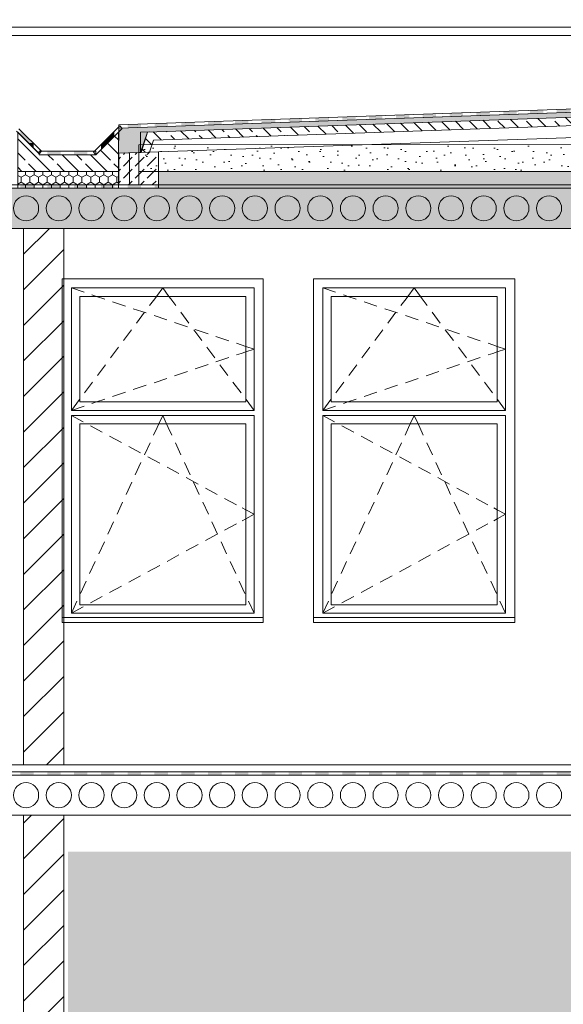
# Model space of a CAD drawing. Header units: centimetres. Extents: x 5703 to 19022, y -2164 to 612.
# Tile 17 of 49: x 14926 to 15250, y -854 to -267. Entities that reach past the tile are written whole.
import ezdxf

# ---------------------------------------------------------------- set-up
doc = ezdxf.new("R2010")
doc.units = ezdxf.units.CM
doc.header["$MEASUREMENT"] = 0
for name, color, linetype in [('810-Ogólne', 7, 'Continuous'), ('810-PZT', 7, 'Continuous'), ('____PRZEKRÓJ_KRESKI', 7, 'Continuous'), ('MF_KRESKOWANIE', 7, 'Continuous'), ('MF_OKNA', 7, 'Continuous'), ('MF_SCIANY_KONSTR', 7, 'Continuous'), ('MF_WIDOK', 7, 'Continuous'), ('MF_WYM_DUŻE', 7, 'Continuous')]:
    doc.layers.add(name, color=color, linetype=linetype)
doc.styles.add('GENERATED_STYLE_3', font='arial.ttf')
doc.dimstyles.new('GENERATED_STYLE__1', dxfattribs={"dimtxt": 12, "dimasz": 6.08, "dimexe": 0.18, "dimexo": 0.0625, "dimgap": 0.09, "dimtad": 1, "dimdec": 0, "dimzin": 0, "dimdsep": 46, "dimtxsty": 'GENERATED_STYLE_3', "dimblk": 'ARROWHEAD_2', "dimblk1": 'ARROWHEAD_2', "dimblk2": 'ARROWHEAD_2', "dimcen": 0.09, "dimse1": 1, "dimse2": 1, "dimclrd": 7, "dimclre": 7, "dimclrt": 7, "dimadec": 0, "dimazin": 0, "dimtfac": 1, "dimtdec": 4, "dimtmove": 0, "dimatfit": 3, "dimfxl": 1, "dimtolj": 1, "dimtzin": 0, "dimarcsym": 0})
pattern_1 = [(45, (-4821233.928, -1061.357), (-10.60660172, 10.60660172), [])]
pattern_2 = [(45, (-4821233.928, -1061.357), (-7.071067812, 7.071067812), [7.5, -2.5]), (45, (-4821233.928, -1054.286), (-7.071067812, 7.071067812), [7.5, -2.5])]
pattern_3 = [(315, (-4821233.928, -1061.357), (8.485281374, 8.485281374), []), (315, (-4821229.686, -1057.115), (8.485281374, 8.485281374), [9, -3])]
pattern_4 = [(90, (-4821233.9283, -1061.3574), (-5.1961524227, 0), [3, -6]), (90, (-4821236.5264, -1056.8574), (-5.1961524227, 0), [3, -6]), (150, (-4821233.9283, -1058.3574), (2.5980762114, 4.5), [3, -6]), (150, (-4821239.1245, -1058.3574), (2.5980762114, 4.5), [3, -6]), (210, (-4821233.9283, -1061.3574), (-2.5980762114, 4.5), [3, -6]), (210, (-4821239.1245, -1061.3574), (-2.5980762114, 4.5), [3, -6])]

# ---------------------------------------------------------------- blocks, each defined once
blk = doc.blocks.new('*D23', base_point=(-4821233.93, -1061.36))
at = {"layer": 'MF_WYM_DUŻE', "color": 7, "linetype": 'Continuous', "lineweight": 15, "transparency": 16777216}
for p, q in [((16254.81, -273.67), (16246.81, -269.05)), ((16246.81, -1106.05), (16254.81, -1110.67))]:
    blk.add_line(p, q, dxfattribs=at)
at = {"layer": 'MF_WYM_DUŻE', "color": 7, "linetype": 'Continuous', "lineweight": 13, "transparency": 16777216}
for p, q in [((16250.81, -271.36), (16250.81, -267.45)), ((16256.81, -271.36), (16244.81, -271.36)), ((16250.81, -1108.36), (16250.81, -271.36)), ((16256.81, -1108.36), (16244.81, -1108.36)), ((16250.81, -1112.27), (16250.81, -1108.36))]:
    blk.add_line(p, q, dxfattribs=at)
at = {"layer": 'MF_WYM_DUŻE', "color": 7, "lineweight": 13, "transparency": 16777216, "insert": (16248.41, -703.52), "char_height": 12, "attachment_point": 7, "rotation": 90, "style": 'GENERATED_STYLE_3'}
blk.add_mtext('\\A1;{\\pql;\\fArial|b0|i0|c238|p38;837}', dxfattribs=at)
blk = doc.blocks.new('ARROWHEAD_2')
at = {"color": 0, "linetype": 'Continuous', "lineweight": 0}
for p, q in [((0, 0), (-1, 0)), ((-0.378, -0.655), (0.378, 0.655))]:
    blk.add_line(p, q, dxfattribs=at)
blk = doc.blocks.new('*D24', base_point=(-4821233.93, -1061.36))
at = {"layer": 'MF_WYM_DUŻE', "color": 7, "linetype": 'Continuous', "lineweight": 15, "transparency": 16777216}
for p, q in [((16224.81, -273.67), (16216.81, -269.05)), ((16216.81, -1106.05), (16224.81, -1110.67))]:
    blk.add_line(p, q, dxfattribs=at)
at = {"layer": 'MF_WYM_DUŻE', "color": 7, "linetype": 'Continuous', "lineweight": 13, "transparency": 16777216}
for p, q in [((16220.81, -271.36), (16220.81, -267.45)), ((16226.81, -271.36), (16214.81, -271.36)), ((16220.81, -1108.36), (16220.81, -271.36)), ((16226.81, -1108.36), (16214.81, -1108.36)), ((16220.81, -1112.27), (16220.81, -1108.36))]:
    blk.add_line(p, q, dxfattribs=at)
at = {"layer": 'MF_WYM_DUŻE', "color": 7, "lineweight": 13, "transparency": 16777216, "insert": (16218.41, -703.52), "char_height": 12, "attachment_point": 7, "rotation": 90, "style": 'GENERATED_STYLE_3'}
blk.add_mtext('\\A1;{\\pql;\\fArial|b0|i0|c238|p38;837}', dxfattribs=at)
blk = doc.blocks.new('*X48', base_point=(-4821233.93, -1061.36))
at = {"layer": '810-Ogólne', "linetype": 'Continuous', "lineweight": 0, "true_color": 0x000000}
for points in [[(14926.1, -367.36), (14934.1, -367.36), (14934.1, -365.36), (14926.1, -365.36)], [(14942.1, -367.36), (14950.1, -367.36), (14950.1, -365.36), (14942.1, -365.36)], [(14958.1, -367.36), (14966.1, -367.36), (14966.1, -365.36), (14958.1, -365.36)], [(14974.1, -367.36), (14982.1, -367.36), (14982.1, -365.36), (14974.1, -365.36)], [(14990.1, -367.36), (14998.1, -367.36), (14998.1, -365.36), (14990.1, -365.36)], [(15006.1, -367.36), (15014.1, -367.36), (15014.1, -365.36), (15006.1, -365.36)], [(15022.1, -367.36), (15030.1, -367.36), (15030.1, -365.36), (15022.1, -365.36)], [(15038.1, -367.36), (15046.1, -367.36), (15046.1, -365.36), (15038.1, -365.36)], [(15054.1, -367.36), (15062.1, -367.36), (15062.1, -365.36), (15054.1, -365.36)], [(15070.1, -367.36), (15078.1, -367.36), (15078.1, -365.36), (15070.1, -365.36)], [(15086.1, -367.36), (15094.1, -367.36), (15094.1, -365.36), (15086.1, -365.36)], [(15102.1, -367.36), (15110.1, -367.36), (15110.1, -365.36), (15102.1, -365.36)], [(15118.1, -367.36), (15126.1, -367.36), (15126.1, -365.36), (15118.1, -365.36)], [(15134.1, -367.36), (15142.1, -367.36), (15142.1, -365.36), (15134.1, -365.36)], [(15150.1, -367.36), (15158.1, -367.36), (15158.1, -365.36), (15150.1, -365.36)], [(15166.1, -367.36), (15174.1, -367.36), (15174.1, -365.36), (15166.1, -365.36)], [(15182.1, -367.36), (15190.1, -367.36), (15190.1, -365.36), (15182.1, -365.36)], [(15198.1, -367.36), (15206.1, -367.36), (15206.1, -365.36), (15198.1, -365.36)], [(15214.1, -367.36), (15222.1, -367.36), (15222.1, -365.36), (15214.1, -365.36)], [(15230.1, -367.36), (15238.1, -367.36), (15238.1, -365.36), (15230.1, -365.36)], [(15246.1, -367.36), (15254.1, -367.36), (15254.1, -365.36), (15246.1, -365.36)]]:
    blk.add_hatch(color=18, dxfattribs=at).paths.add_polyline_path(points)
blk = doc.blocks.new('*X50', base_point=(-4821233.93, -1061.36))
at = {"layer": '810-Ogólne', "linetype": 'Continuous', "lineweight": 0, "true_color": 0x000000}
for points in [[(15166.1, -324.45), (15174.1, -324.45), (15174.1, -322.84), (15166.1, -323.12)], [(15182.1, -322.56), (15182.1, -324.45), (15185.44, -324.45), (15190.1, -324.28), (15190.1, -322.28)], [(15206.1, -321.72), (15198.1, -322), (15198.1, -324), (15206.1, -323.72)], [(15222.1, -321.16), (15214.1, -321.44), (15214.1, -323.44), (15222.1, -323.16)], [(15238.1, -320.6), (15230.1, -320.88), (15230.1, -322.88), (15238.1, -322.6)], [(15254.1, -320.04), (15246.1, -320.32), (15246.1, -322.32), (15254.1, -322.04)], [(15014.1, -328.44), (15006.1, -328.72), (15006.1, -330.72), (15014.1, -330.44)], [(15030.1, -327.88), (15022.1, -328.16), (15022.1, -330.16), (15030.1, -329.88)], [(15046.1, -327.32), (15038.1, -327.6), (15038.1, -329.6), (15046.1, -329.32)], [(15062.1, -326.76), (15054.1, -327.04), (15054.1, -329.04), (15062.1, -328.76)], [(15078.1, -326.2), (15070.1, -326.48), (15070.1, -328.48), (15078.1, -328.2)], [(15094.1, -325.64), (15086.1, -325.92), (15086.1, -327.92), (15094.1, -327.64)], [(15110.1, -325.08), (15102.1, -325.36), (15102.1, -327.36), (15110.1, -327.08)], [(15126.1, -324.52), (15118.1, -324.8), (15118.1, -326.8), (15126.1, -326.52)], [(15134.1, -324.45), (15142.1, -324.45), (15142.1, -323.96), (15134.1, -324.24)], [(15142.1, -324.45), (15134.1, -324.45), (15134.1, -326.24), (15142.1, -325.96)], [(15150.1, -324.45), (15158.1, -324.45), (15158.1, -323.4), (15150.1, -323.68)], [(15158.1, -324.45), (15150.1, -324.45), (15150.1, -325.68), (15158.1, -325.4)], [(15174.1, -324.45), (15166.1, -324.45), (15166.1, -325.12), (15174.1, -324.84)], [(15182.1, -324.56), (15185.44, -324.45), (15182.1, -324.45)], [(14998.1, -329), (14990.1, -329.28), (14990.1, -331.28), (14998.1, -331)]]:
    blk.add_hatch(color=18, dxfattribs=at).paths.add_polyline_path(points)
blk = doc.blocks.new('*X51', base_point=(-4821233.93, -1061.36))
at = {"layer": '810-Ogólne', "linetype": 'Continuous', "lineweight": 0, "true_color": 0x000000}
for points in [[(14942.1, -347.36), (14950.1, -347.36), (14950.1, -345.36), (14942.1, -345.36)], [(14958.1, -347.36), (14966.1, -347.36), (14966.1, -345.36), (14958.1, -345.36)]]:
    blk.add_hatch(color=18, dxfattribs=at).paths.add_polyline_path(points)
blk = doc.blocks.new('*X52', base_point=(-4821233.93, -1061.36))
at = {"layer": '810-Ogólne', "linetype": 'Continuous', "lineweight": 0, "true_color": 0x000000}
for points in [[(14926.1, -335.6), (14930.96, -340.45), (14933.78, -340.45), (14926.1, -332.77)], [(14933.78, -340.45), (14930.96, -340.45), (14934.1, -343.6), (14934.1, -340.77)]]:
    blk.add_hatch(color=18, dxfattribs=at).paths.add_polyline_path(points)
blk = doc.blocks.new('*X53', base_point=(-4821233.93, -1061.36))
at = {"layer": '810-Ogólne', "linetype": 'Continuous', "lineweight": 0, "true_color": 0x000000}
for points in [[(14975.23, -340.45), (14978.06, -340.45), (14982.1, -336.41), (14982.1, -333.58)], [(14975.23, -340.45), (14974.1, -341.58), (14974.1, -344.41), (14978.06, -340.45)]]:
    blk.add_hatch(color=18, dxfattribs=at).paths.add_polyline_path(points)
blk = doc.blocks.new('*X54', base_point=(-4821233.93, -1061.36))
at = {"layer": '810-Ogólne', "linetype": 'Continuous', "lineweight": 0, "true_color": 0x000000}
for points in [[(14926.08, -715.36), (14926.08, -716.45), (14934.08, -716.45), (14934.08, -715.36)], [(14934.08, -716.45), (14926.08, -716.45), (14926.08, -717.36), (14934.08, -717.36)], [(14942.08, -715.36), (14942.08, -716.45), (14950.08, -716.45), (14950.08, -715.36)], [(14950.08, -716.45), (14942.08, -716.45), (14942.08, -717.36), (14950.08, -717.36)], [(14958.08, -715.36), (14958.08, -716.45), (14966.08, -716.45), (14966.08, -715.36)], [(14966.08, -716.45), (14958.08, -716.45), (14958.08, -717.36), (14966.08, -717.36)], [(14974.08, -715.36), (14974.08, -716.45), (14982.08, -716.45), (14982.08, -715.36)], [(14982.08, -716.45), (14974.08, -716.45), (14974.08, -717.36), (14982.08, -717.36)], [(14990.08, -715.36), (14990.08, -716.45), (14998.08, -716.45), (14998.08, -715.36)], [(14998.08, -716.45), (14990.08, -716.45), (14990.08, -717.36), (14998.08, -717.36)], [(15006.08, -715.36), (15006.08, -716.45), (15014.08, -716.45), (15014.08, -715.36)], [(15014.08, -716.45), (15006.08, -716.45), (15006.08, -717.36), (15014.08, -717.36)], [(15022.08, -715.36), (15022.08, -716.45), (15030.08, -716.45), (15030.08, -715.36)], [(15030.08, -716.45), (15022.08, -716.45), (15022.08, -717.36), (15030.08, -717.36)], [(15038.08, -715.36), (15038.08, -716.45), (15046.08, -716.45), (15046.08, -715.36)], [(15046.08, -716.45), (15038.08, -716.45), (15038.08, -717.36), (15046.08, -717.36)], [(15054.08, -715.36), (15054.08, -716.45), (15062.08, -716.45), (15062.08, -715.36)], [(15062.08, -716.45), (15054.08, -716.45), (15054.08, -717.36), (15062.08, -717.36)], [(15070.08, -715.36), (15070.08, -716.45), (15078.08, -716.45), (15078.08, -715.36)], [(15078.08, -716.45), (15070.08, -716.45), (15070.08, -717.36), (15078.08, -717.36)], [(15086.08, -715.36), (15086.08, -716.45), (15094.08, -716.45), (15094.08, -715.36)], [(15094.08, -716.45), (15086.08, -716.45), (15086.08, -717.36), (15094.08, -717.36)], [(15102.08, -715.36), (15102.08, -716.45), (15110.08, -716.45), (15110.08, -715.36)], [(15110.08, -716.45), (15102.08, -716.45), (15102.08, -717.36), (15110.08, -717.36)], [(15118.08, -715.36), (15118.08, -716.45), (15126.08, -716.45), (15126.08, -715.36)], [(15126.08, -716.45), (15118.08, -716.45), (15118.08, -717.36), (15126.08, -717.36)], [(15134.08, -715.36), (15134.08, -716.45), (15142.08, -716.45), (15142.08, -715.36)], [(15142.08, -716.45), (15134.08, -716.45), (15134.08, -717.36), (15142.08, -717.36)], [(15150.08, -715.36), (15150.08, -716.45), (15158.08, -716.45), (15158.08, -715.36)], [(15158.08, -716.45), (15150.08, -716.45), (15150.08, -717.36), (15158.08, -717.36)], [(15166.08, -715.36), (15166.08, -716.45), (15174.08, -716.45), (15174.08, -715.36)], [(15174.08, -716.45), (15166.08, -716.45), (15166.08, -717.36), (15174.08, -717.36)], [(15182.08, -715.36), (15182.08, -716.45), (15190.08, -716.45), (15190.08, -715.36)], [(15190.08, -716.45), (15182.08, -716.45), (15182.08, -717.36), (15190.08, -717.36)], [(15198.08, -715.36), (15198.08, -716.45), (15206.08, -716.45), (15206.08, -715.36)], [(15206.08, -716.45), (15198.08, -716.45), (15198.08, -717.36), (15206.08, -717.36)], [(15214.08, -715.36), (15214.08, -716.45), (15222.08, -716.45), (15222.08, -715.36)], [(15222.08, -716.45), (15214.08, -716.45), (15214.08, -717.36), (15222.08, -717.36)], [(15230.08, -715.36), (15230.08, -716.45), (15238.08, -716.45), (15238.08, -715.36)], [(15238.08, -716.45), (15230.08, -716.45), (15230.08, -717.36), (15238.08, -717.36)], [(15246.08, -715.36), (15246.08, -716.45), (15254.08, -716.45), (15254.08, -715.36)], [(15254.08, -716.45), (15246.08, -716.45), (15246.08, -717.36), (15254.08, -717.36)]]:
    blk.add_hatch(color=18, dxfattribs=at).paths.add_polyline_path(points)
blk = doc.blocks.new('*D147', base_point=(-4821233.93, -1061.36))
at = {"layer": 'MF_WYM_DUŻE', "color": 7, "linetype": 'Continuous', "lineweight": 13, "transparency": 16777216}
for p, q in [((15942.7, -391.36), (15930.7, -391.36)), ((15936.7, -1061.36), (15936.7, -391.36)), ((15942.7, -1061.36), (15930.7, -1061.36))]:
    blk.add_line(p, q, dxfattribs=at)
at = {"layer": 'MF_WYM_DUŻE', "color": 7, "linetype": 'Continuous', "lineweight": 15, "transparency": 16777216}
for p, q in [((15932.7, -389.05), (15940.7, -393.67)), ((15932.7, -1059.05), (15940.7, -1063.67))]:
    blk.add_line(p, q, dxfattribs=at)
at = {"layer": 'MF_WYM_DUŻE', "color": 7, "lineweight": 13, "transparency": 16777216, "char_height": 12, "attachment_point": 7, "rotation": 90, "style": 'GENERATED_STYLE_3'}
for s, insert in [('\\A1;{\\pql;\\fArial|b0|i0|c238|p38;670}', (15934.3, -730.91)), ('\\A1;{\\pql;\\fArial|b0|i0|c238|p38;12}', (15934.3, -1059.05))]:
    blk.add_mtext(s, dxfattribs=dict(at, insert=insert))
blk = doc.blocks.new('*D148', base_point=(-4821233.93, -1061.36))
at = {"layer": 'MF_WYM_DUŻE', "color": 7, "linetype": 'Continuous', "lineweight": 13, "transparency": 16777216}
for p, q in [((15942.7, -367.36), (15930.7, -367.36)), ((15936.7, -391.36), (15936.7, -367.36)), ((15942.7, -391.36), (15930.7, -391.36))]:
    blk.add_line(p, q, dxfattribs=at)
at = {"layer": 'MF_WYM_DUŻE', "color": 7, "linetype": 'Continuous', "lineweight": 15, "transparency": 16777216}
for p, q in [((15932.7, -365.05), (15940.7, -369.67)), ((15932.7, -389.05), (15940.7, -393.67))]:
    blk.add_line(p, q, dxfattribs=at)
at = {"layer": 'MF_WYM_DUŻE', "color": 7, "lineweight": 13, "transparency": 16777216, "char_height": 12, "attachment_point": 7, "rotation": 90, "style": 'GENERATED_STYLE_3'}
for s, insert in [('\\A1;{\\pql;\\fArial|b0|i0|c238|p38;10}', (15920.5, -371.47)), ('\\A1;{\\pql;\\fArial|b0|i0|c238|p38;24}', (15934.3, -388.47))]:
    blk.add_mtext(s, dxfattribs=dict(at, insert=insert))
blk = doc.blocks.new('*D149', base_point=(-4821233.93, -1061.36))
at = {"layer": 'MF_WYM_DUŻE', "color": 7, "linetype": 'Continuous', "lineweight": 13, "transparency": 16777216}
for p, q in [((15942.7, -357.36), (15930.7, -357.36)), ((15936.7, -367.36), (15936.7, -357.36)), ((15942.7, -367.36), (15930.7, -367.36))]:
    blk.add_line(p, q, dxfattribs=at)
at = {"layer": 'MF_WYM_DUŻE', "color": 7, "linetype": 'Continuous', "lineweight": 15, "transparency": 16777216}
for p, q in [((15932.7, -355.05), (15940.7, -359.67)), ((15932.7, -365.05), (15940.7, -369.67))]:
    blk.add_line(p, q, dxfattribs=at)
blk = doc.blocks.new('*D150', base_point=(-4821233.93, -1061.36))
at = {"layer": 'MF_WYM_DUŻE', "color": 7, "linetype": 'Continuous', "lineweight": 15, "transparency": 16777216}
for p, q in [((15932.7, -339.05), (15940.7, -343.67)), ((15932.7, -355.05), (15940.7, -359.67))]:
    blk.add_line(p, q, dxfattribs=at)
at = {"layer": 'MF_WYM_DUŻE', "color": 7, "linetype": 'Continuous', "lineweight": 13, "transparency": 16777216}
for p, q in [((15942.7, -341.36), (15930.7, -341.36)), ((15936.7, -357.36), (15936.7, -341.36)), ((15942.7, -357.36), (15930.7, -357.36))]:
    blk.add_line(p, q, dxfattribs=at)
blk = doc.blocks.new('*D151', base_point=(-4821233.93, -1061.36))
at = {"layer": 'MF_WYM_DUŻE', "color": 7, "linetype": 'Continuous', "lineweight": 15, "transparency": 16777216}
for p, q in [((15940.7, -273.07), (15932.7, -268.45)), ((15932.7, -339.05), (15940.7, -343.67))]:
    blk.add_line(p, q, dxfattribs=at)
at = {"layer": 'MF_WYM_DUŻE', "color": 7, "linetype": 'Continuous', "lineweight": 13, "transparency": 16777216}
for p, q in [((15936.7, -270.76), (15936.7, -266.85)), ((15942.7, -270.76), (15930.7, -270.76)), ((15936.7, -341.36), (15936.7, -270.76)), ((15942.7, -341.36), (15930.7, -341.36))]:
    blk.add_line(p, q, dxfattribs=at)
at = {"layer": 'MF_WYM_DUŻE', "color": 7, "lineweight": 13, "transparency": 16777216, "char_height": 12, "attachment_point": 7, "rotation": 90, "style": 'GENERATED_STYLE_3'}
for s, insert in [('\\A1;{\\pql;\\fArial|b0|i0|c238|p38;71}', (15934.3, -306.06)), ('\\A1;{\\pql;\\fArial|b0|i0|c238|p38;16}', (15934.3, -339.05))]:
    blk.add_mtext(s, dxfattribs=dict(at, insert=insert))
blk = doc.blocks.new('*D157', base_point=(-4821233.93, -1061.36))
at = {"layer": 'MF_WYM_DUŻE', "color": 7, "linetype": 'Continuous', "lineweight": 13, "transparency": 16777216}
for p, q in [((15972.7, -391.36), (15960.7, -391.36)), ((15966.7, -1061.36), (15966.7, -391.36)), ((15972.7, -1061.36), (15960.7, -1061.36))]:
    blk.add_line(p, q, dxfattribs=at)
at = {"layer": 'MF_WYM_DUŻE', "color": 7, "linetype": 'Continuous', "lineweight": 15, "transparency": 16777216}
for p, q in [((15962.7, -389.05), (15970.7, -393.67)), ((15962.7, -1059.05), (15970.7, -1063.67))]:
    blk.add_line(p, q, dxfattribs=at)
at = {"layer": 'MF_WYM_DUŻE', "color": 7, "lineweight": 13, "transparency": 16777216, "char_height": 12, "attachment_point": 7, "rotation": 90, "style": 'GENERATED_STYLE_3'}
for s, insert in [('\\A1;{\\pql;\\fArial|b0|i0|c238|p38;670}', (15964.3, -730.91)), ('\\A1;{\\pql;\\fArial|b0|i0|c238|p38;12}', (15964.3, -1059.05))]:
    blk.add_mtext(s, dxfattribs=dict(at, insert=insert))
blk = doc.blocks.new('*D158', base_point=(-4821233.93, -1061.36))
at = {"layer": 'MF_WYM_DUŻE', "color": 7, "linetype": 'Continuous', "lineweight": 13, "transparency": 16777216}
for p, q in [((15972.7, -367.36), (15960.7, -367.36)), ((15966.7, -391.36), (15966.7, -367.36)), ((15972.7, -391.36), (15960.7, -391.36))]:
    blk.add_line(p, q, dxfattribs=at)
at = {"layer": 'MF_WYM_DUŻE', "color": 7, "linetype": 'Continuous', "lineweight": 15, "transparency": 16777216}
for p, q in [((15962.7, -365.05), (15970.7, -369.67)), ((15962.7, -389.05), (15970.7, -393.67))]:
    blk.add_line(p, q, dxfattribs=at)
at = {"layer": 'MF_WYM_DUŻE', "color": 7, "lineweight": 13, "transparency": 16777216, "char_height": 12, "attachment_point": 7, "rotation": 90, "style": 'GENERATED_STYLE_3'}
for s, insert in [('\\A1;{\\pql;\\fArial|b0|i0|c238|p38;10}', (15950.5, -371.47)), ('\\A1;{\\pql;\\fArial|b0|i0|c238|p38;24}', (15964.3, -388.47))]:
    blk.add_mtext(s, dxfattribs=dict(at, insert=insert))
blk = doc.blocks.new('*D159', base_point=(-4821233.93, -1061.36))
at = {"layer": 'MF_WYM_DUŻE', "color": 7, "linetype": 'Continuous', "lineweight": 13, "transparency": 16777216}
for p, q in [((15972.7, -357.36), (15960.7, -357.36)), ((15966.7, -367.36), (15966.7, -357.36)), ((15972.7, -367.36), (15960.7, -367.36))]:
    blk.add_line(p, q, dxfattribs=at)
at = {"layer": 'MF_WYM_DUŻE', "color": 7, "linetype": 'Continuous', "lineweight": 15, "transparency": 16777216}
for p, q in [((15962.7, -355.05), (15970.7, -359.67)), ((15962.7, -365.05), (15970.7, -369.67))]:
    blk.add_line(p, q, dxfattribs=at)
blk = doc.blocks.new('*D160', base_point=(-4821233.93, -1061.36))
at = {"layer": 'MF_WYM_DUŻE', "color": 7, "linetype": 'Continuous', "lineweight": 15, "transparency": 16777216}
for p, q in [((15962.7, -339.05), (15970.7, -343.67)), ((15962.7, -355.05), (15970.7, -359.67))]:
    blk.add_line(p, q, dxfattribs=at)
at = {"layer": 'MF_WYM_DUŻE', "color": 7, "linetype": 'Continuous', "lineweight": 13, "transparency": 16777216}
for p, q in [((15972.7, -341.36), (15960.7, -341.36)), ((15966.7, -357.36), (15966.7, -341.36)), ((15972.7, -357.36), (15960.7, -357.36))]:
    blk.add_line(p, q, dxfattribs=at)
blk = doc.blocks.new('*D161', base_point=(-4821233.93, -1061.36))
at = {"layer": 'MF_WYM_DUŻE', "color": 7, "linetype": 'Continuous', "lineweight": 15, "transparency": 16777216}
for p, q in [((15970.7, -273.07), (15962.7, -268.45)), ((15962.7, -339.05), (15970.7, -343.67))]:
    blk.add_line(p, q, dxfattribs=at)
at = {"layer": 'MF_WYM_DUŻE', "color": 7, "linetype": 'Continuous', "lineweight": 13, "transparency": 16777216}
for p, q in [((15966.7, -270.76), (15966.7, -266.85)), ((15972.7, -270.76), (15960.7, -270.76)), ((15966.7, -341.36), (15966.7, -270.76)), ((15972.7, -341.36), (15960.7, -341.36))]:
    blk.add_line(p, q, dxfattribs=at)
at = {"layer": 'MF_WYM_DUŻE', "color": 7, "lineweight": 13, "transparency": 16777216, "char_height": 12, "attachment_point": 7, "rotation": 90, "style": 'GENERATED_STYLE_3'}
for s, insert in [('\\A1;{\\pql;\\fArial|b0|i0|c238|p38;71}', (15964.3, -306.06)), ('\\A1;{\\pql;\\fArial|b0|i0|c238|p38;16}', (15964.3, -339.05))]:
    blk.add_mtext(s, dxfattribs=dict(at, insert=insert))

msp = doc.modelspace()

# ---------------------------------------------------------------- hatches: boundary and pattern name
at = {"layer": '810-Ogólne', "linetype": 'Continuous', "lineweight": 13}
h = msp.add_hatch(dxfattribs=at)
h.set_pattern_fill('CUT_STONE_0002', color=5, style=0, pattern_type=2)
h.set_pattern_definition([(45, (-4821233.928, -1041.357), (-6.36396103, 6.36396103), [0, -6, 0, -9]), (110, (-4821213.928, -1041.357), (8.457233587, 3.07818129), [0, -4.4, 0, -7.6])])
h.paths.add_polyline_path([(14996.77, -341.57), (14996.77, -357.36), (15437.96, -357.36), (15437.96, -341.36)])
at = {"layer": 'MF_KRESKOWANIE', "linetype": 'Continuous', "lineweight": 13}
h = msp.add_hatch(dxfattribs=at)
h.set_pattern_fill('BETON_0002', style=0, pattern_type=2)
h.set_pattern_definition(pattern_2)
h.paths.add_polyline_path([(16130.98, -306.36), (16130.98, -291.35), (14984.76, -331.46), (14984.53, -346.48), (14998.1, -346.01), (15001.88, -333.87), (15437.97, -318.6), (15443.96, -330.4), (15449.11, -318.21), (15780.35, -306.62), (15785.35, -318.45), (15790.5, -306.27), (16125.98, -294.52)])
h = msp.add_hatch(dxfattribs=at)
h.set_pattern_fill('BETON_ZBROJONY_0002', style=0, pattern_type=2)
h.set_pattern_definition(pattern_3)
h.paths.add_polyline_path([(14997.73, -346.02), (15001.88, -333.87), (15437.97, -318.6), (15443.96, -330.4), (15438.48, -330.59), (15434.99, -323.71), (15005.5, -338.74), (15003.08, -345.83)])
h = msp.add_hatch(dxfattribs=at)
h.set_pattern_fill('BETON_ZBROJONY_0002', style=0, pattern_type=2)
h.set_pattern_definition(pattern_3)
h.paths.add_polyline_path([(14924.52, -357.36), (14984.53, -357.36), (14984.53, -348.95), (14984.52, -333.99), (14971.14, -347.36), (14937.2, -347.36), (14937.2, -346.7), (14924.52, -334.02), (14924.52, -341.95), (14924.49, -341.95), (14924.52, -348.96)])
h = msp.add_hatch(dxfattribs=at)
h.set_pattern_fill('BETON_0002', style=0, pattern_type=2)
h.set_pattern_definition(pattern_2)
h.paths.add_polyline_path([(15008.53, -365.36), (14984.53, -365.36), (14984.53, -346.48), (15008.53, -345.64)])
h = msp.add_hatch(dxfattribs=at)
h.set_pattern_fill('PLANK_FLOOR_PIONOWO_0002', style=0, pattern_type=2)
h.set_pattern_definition([(90, (-4821233.928, -1061.357), (-25, 0), [])])
h.paths.add_polyline_path([(14996.77, -365.39), (14984.77, -365.39), (14984.77, -346.5), (14996.77, -346.08)])
h = msp.add_hatch(dxfattribs=at)
h.set_pattern_fill('HEXAGONAL_0002', style=0, pattern_type=2)
h.set_pattern_definition(pattern_4)
h.paths.add_polyline_path([(14924.52, -367.36), (14924.52, -357.36), (14984.53, -357.36), (14984.53, -367.36)])
h = msp.add_hatch(dxfattribs=at)
h.set_pattern_fill('HEXAGONAL_0002', style=0, pattern_type=2)
h.set_pattern_definition(pattern_4)
h.paths.add_polyline_path([(15008.53, -367.36), (15008.53, -357.36), (15437.96, -357.36), (15437.96, -367.36)])
at = {"layer": 'MF_KRESKOWANIE', "linetype": 'Continuous', "lineweight": 0, "true_color": 0x000000}
msp.add_hatch(color=18, dxfattribs=at).paths.add_polyline_path([(14351.98, -367.36), (16120.98, -367.36), (16120.98, -391.36), (14351.98, -391.36)])
at = {"layer": 'MF_KRESKOWANIE', "linetype": 'Continuous', "lineweight": 13, "true_color": 0x6a6a6a}
h = msp.add_hatch(dxfattribs=at)
h.set_pattern_fill('BLOCZKI_CERAMICZNE_0002', color=251, style=0, pattern_type=2)
h.set_pattern_definition(pattern_1)
h.paths.add_polyline_path([(14927.98, -391.36), (14951.98, -391.36), (14951.98, -711.36), (14927.98, -711.36)])
h = msp.add_hatch(dxfattribs=at)
h.set_pattern_fill('BLOCZKI_CERAMICZNE_0002', color=251, style=0, pattern_type=2)
h.set_pattern_definition(pattern_1)
h.paths.add_polyline_path([(14927.98, -741.36), (14951.98, -741.36), (14951.98, -1076.16), (14927.98, -1076.16)])
at = {"layer": 'MF_KRESKOWANIE', "linetype": 'Continuous', "lineweight": 18}
msp.add_hatch(color=255, dxfattribs=at).paths.add_polyline_path([(14954.51, -763.11), (15518.71, -763.11), (15518.71, -992.83), (14954.51, -992.83)])

# ---------------------------------------------------------------- linework, layer by layer
at = {"layer": '810-Ogólne', "color": 7, "linetype": 'Continuous', "lineweight": 13}
for p, q in [((14984.76, -329.47), (16130.91, -289.35)), ((16130.98, -291.35), (14984.83, -331.47)), ((14923.82, -333.31), (14937.28, -346.78)), ((14938.7, -345.36), (14925.23, -331.9)), ((14969.73, -345.95), (14985.44, -330.24)), ((14986.86, -331.65), (14971.14, -347.36)), ((14984.83, -331.47), (14984.76, -329.47)), ((14985.44, -330.24), (14986.86, -331.65)), ((14971.14, -345.36), (14937.2, -345.36)), ((14937.2, -345.36), (14937.2, -347.36)), ((14937.28, -346.78), (14938.7, -345.36)), ((14971.14, -347.36), (14969.73, -345.95)), ((14971.14, -347.36), (14971.14, -345.36)), ((14937.2, -347.36), (14971.14, -347.36)), ((16130.98, -365.36), (14341.98, -365.36)), ((14341.98, -367.36), (16130.98, -367.36)), ((16120.42, -715.36), (14351.98, -715.36)), ((14351.98, -717.36), (16120.42, -717.36))]:
    msp.add_line(p, q, dxfattribs=at)
at = {"layer": '810-Ogólne', "color": 5, "linetype": 'Continuous', "lineweight": 13, "flags": 128}
msp.add_lwpolyline([(14996.77, -341.57), (14996.77, -357.36), (15437.96, -357.36), (15437.96, -341.36)], close=True, dxfattribs=at)
at = {"layer": '810-PZT', "color": 7, "linetype": 'Continuous', "lineweight": 13}
for p in [(15002.88, -333.83), (14997.73, -346.02)]:
    msp.add_line(p, (14997.73, -334.01), dxfattribs=at)
at = {"layer": '____PRZEKRÓJ_KRESKI', "color": 7, "linetype": 'Continuous', "lineweight": 13}
for p, q in [((14649.98, -271.36), (15822.98, -271.36)), ((14649.98, -276.36), (15822.98, -276.36)), ((14950.98, -623.36), (14950.98, -421.36)), ((14950.98, -421.36), (15070.98, -421.36)), ((15070.98, -421.36), (15070.98, -623.36)), ((15100.98, -623.36), (15100.98, -421.36)), ((15100.98, -421.36), (15220.98, -421.36)), ((15220.98, -421.36), (15220.98, -623.36)), ((14956.48, -431.86), (14956.48, -426.86)), ((14956.48, -426.86), (15065.48, -426.86)), ((14956.48, -426.86), (14964.06, -429.4)), ((15007.24, -431.86), (15010.98, -426.86)), ((15014.71, -431.86), (15010.98, -426.86)), ((15065.48, -426.86), (15065.48, -431.86)), ((15106.48, -431.86), (15106.48, -426.86)), ((15106.48, -426.86), (15215.48, -426.86)), ((15106.48, -426.86), (15114.06, -429.4)), ((15157.24, -431.86), (15160.98, -426.86)), ((15164.71, -431.86), (15160.98, -426.86)), ((15215.48, -426.86), (15215.48, -431.86)), ((14956.48, -494.86), (14956.48, -431.86)), ((14961.48, -431.86), (14961.48, -494.86)), ((15060.48, -431.86), (14961.48, -431.86)), ((14968.8, -430.99), (14971.41, -431.86)), ((14971.41, -431.86), (14976.39, -433.53)), ((15003.14, -437.35), (15006.19, -433.27)), ((15006.19, -433.27), (15007.24, -431.86)), ((15015.76, -433.27), (15014.71, -431.86)), ((15018.81, -437.35), (15015.76, -433.27)), ((15060.48, -494.86), (15060.48, -431.86)), ((15065.48, -431.86), (15065.48, -494.86)), ((15106.48, -494.86), (15106.48, -431.86)), ((15111.48, -431.86), (15111.48, -494.86)), ((15210.48, -431.86), (15111.48, -431.86)), ((15118.8, -430.99), (15121.41, -431.86)), ((15121.41, -431.86), (15126.39, -433.53)), ((15153.14, -437.35), (15156.19, -433.27)), ((15156.19, -433.27), (15157.24, -431.86)), ((15165.76, -433.27), (15164.71, -431.86)), ((15168.81, -437.35), (15165.76, -433.27)), ((15210.48, -494.86), (15210.48, -431.86)), ((15215.48, -431.86), (15215.48, -494.86)), ((14981.13, -435.11), (14988.72, -437.65)), ((14993.46, -439.24), (15001.05, -441.78)), ((15131.13, -435.11), (15138.72, -437.65)), ((15143.46, -439.24), (15151.05, -441.78)), ((14995.36, -447.77), (15000.15, -441.36)), ((15005.79, -443.37), (15013.37, -445.91)), ((15026.59, -447.77), (15021.81, -441.36)), ((15145.36, -447.77), (15150.15, -441.36)), ((15155.79, -443.37), (15163.37, -445.91)), ((15176.59, -447.77), (15171.81, -441.36)), ((14987.59, -458.19), (14992.37, -451.78)), ((15018.11, -447.5), (15025.7, -450.04)), ((15034.37, -458.19), (15029.58, -451.78)), ((15030.44, -451.62), (15038.03, -454.17)), ((15137.59, -458.19), (15142.37, -451.78)), ((15168.11, -447.5), (15175.7, -450.04)), ((15184.37, -458.19), (15179.58, -451.78)), ((15180.44, -451.62), (15188.03, -454.17)), ((15042.77, -455.75), (15050.35, -458.29)), ((15192.77, -455.75), (15200.35, -458.29)), ((14979.81, -468.61), (14984.59, -462.2)), ((15042.15, -468.61), (15037.36, -462.2)), ((15055.1, -459.88), (15057.89, -460.82)), ((15057.89, -460.82), (15060.48, -461.68)), ((15060.48, -461.68), (15065.48, -463.36)), ((15060.48, -465.03), (15065.48, -463.36)), ((15129.81, -468.61), (15134.59, -462.2)), ((15192.15, -468.61), (15187.36, -462.2)), ((15205.1, -459.88), (15207.89, -460.82)), ((15207.89, -460.82), (15210.48, -461.68)), ((15210.48, -461.68), (15215.48, -463.36)), ((15210.48, -465.03), (15215.48, -463.36)), ((15042.77, -470.96), (15050.35, -468.42)), ((15055.1, -466.83), (15057.89, -465.9)), ((15057.89, -465.9), (15060.48, -465.03)), ((15192.77, -470.96), (15200.35, -468.42)), ((15205.1, -466.83), (15207.89, -465.9)), ((15207.89, -465.9), (15210.48, -465.03)), ((14972.03, -479.02), (14976.82, -472.61)), ((15030.44, -475.09), (15038.03, -472.55)), ((15049.92, -479.02), (15045.14, -472.61)), ((15122.03, -479.02), (15126.82, -472.61)), ((15180.44, -475.09), (15188.03, -472.55)), ((15199.92, -479.02), (15195.14, -472.61)), ((15005.79, -483.35), (15013.37, -480.81)), ((15018.11, -479.22), (15025.7, -476.68)), ((15155.79, -483.35), (15163.37, -480.81)), ((15168.11, -479.22), (15175.7, -476.68)), ((14964.25, -489.44), (14969.04, -483.03)), ((14993.46, -487.47), (15001.05, -484.93)), ((15057.7, -489.44), (15052.91, -483.03)), ((15114.25, -489.44), (15119.04, -483.03)), ((15143.46, -487.47), (15151.05, -484.93)), ((15207.7, -489.44), (15202.91, -483.03)), ((14971.41, -494.86), (14976.39, -493.19)), ((14981.13, -491.6), (14988.72, -489.06)), ((15121.41, -494.86), (15126.39, -493.19)), ((15131.13, -491.6), (15138.72, -489.06)), ((14956.48, -499.86), (14961.26, -493.45)), ((14956.48, -499.86), (14956.48, -494.86)), ((14956.48, -499.86), (14964.06, -497.32)), ((14961.48, -494.86), (15060.48, -494.86)), ((14968.8, -495.73), (14971.41, -494.86)), ((15065.48, -499.86), (15060.69, -493.45)), ((15065.48, -494.86), (15065.48, -499.86)), ((15106.48, -499.86), (15111.26, -493.45)), ((15106.48, -499.86), (15106.48, -494.86)), ((15106.48, -499.86), (15114.06, -497.32)), ((15111.48, -494.86), (15210.48, -494.86)), ((15118.8, -495.73), (15121.41, -494.86)), ((15215.48, -499.86), (15210.69, -493.45)), ((15215.48, -494.86), (15215.48, -499.86)), ((15065.48, -499.86), (14956.48, -499.86)), ((14956.48, -507.86), (14956.48, -502.86)), ((14956.48, -502.86), (15065.48, -502.86)), ((14956.48, -502.86), (14963.51, -506.67)), ((15008.67, -507.86), (15010.98, -502.86)), ((15013.29, -507.86), (15010.98, -502.86)), ((15065.48, -502.86), (15065.48, -507.86)), ((15215.48, -499.86), (15106.48, -499.86)), ((15106.48, -507.86), (15106.48, -502.86)), ((15106.48, -502.86), (15215.48, -502.86)), ((15106.48, -502.86), (15113.51, -506.67)), ((15158.67, -507.86), (15160.98, -502.86)), ((15163.29, -507.86), (15160.98, -502.86)), ((15215.48, -502.86), (15215.48, -507.86)), ((14956.48, -615.86), (14956.48, -507.86)), ((14961.48, -507.86), (14961.48, -615.86)), ((15060.48, -507.86), (14961.48, -507.86)), ((14967.91, -509.05), (14974.95, -512.85)), ((15005.54, -514.64), (15007.62, -510.12)), ((15007.62, -510.12), (15008.67, -507.86)), ((15014.33, -510.12), (15013.29, -507.86)), ((15016.42, -514.64), (15014.33, -510.12)), ((15060.48, -615.86), (15060.48, -507.86)), ((15065.48, -507.86), (15065.48, -615.86)), ((15106.48, -615.86), (15106.48, -507.86)), ((15111.48, -507.86), (15111.48, -615.86)), ((15210.48, -507.86), (15111.48, -507.86)), ((15117.91, -509.05), (15124.95, -512.85)), ((15155.54, -514.64), (15157.62, -510.12)), ((15157.62, -510.12), (15158.67, -507.86)), ((15164.33, -510.12), (15163.29, -507.86)), ((15166.42, -514.64), (15164.33, -510.12)), ((15210.48, -615.86), (15210.48, -507.86)), ((15215.48, -507.86), (15215.48, -615.86)), ((14979.34, -515.23), (14986.38, -519.04)), ((15129.34, -515.23), (15136.38, -519.04)), ((14990.78, -521.42), (14997.81, -525.23)), ((15000.08, -526.44), (15003.44, -519.18)), ((15021.87, -526.44), (15018.52, -519.18)), ((15140.78, -521.42), (15147.81, -525.23)), ((15150.08, -526.44), (15153.44, -519.18)), ((15171.87, -526.44), (15168.52, -519.18)), ((15002.21, -527.61), (15009.24, -531.42)), ((15152.21, -527.61), (15159.24, -531.42)), ((14994.63, -538.24), (14997.99, -530.98)), ((15013.64, -533.8), (15020.68, -537.61)), ((15027.32, -538.24), (15023.97, -530.98)), ((15144.63, -538.24), (15147.99, -530.98)), ((15163.64, -533.8), (15170.68, -537.61)), ((15177.32, -538.24), (15173.97, -530.98)), ((15025.07, -539.99), (15032.11, -543.8)), ((15175.07, -539.99), (15182.11, -543.8)), ((14989.18, -550.05), (14992.54, -542.78)), ((15032.77, -550.05), (15029.42, -542.78)), ((15139.18, -550.05), (15142.54, -542.78)), ((15182.77, -550.05), (15179.42, -542.78)), ((15036.51, -546.18), (15043.54, -549.98)), ((15186.51, -546.18), (15193.54, -549.98)), ((14983.73, -561.85), (14987.09, -554.58)), ((15038.22, -561.85), (15034.87, -554.58)), ((15047.94, -552.36), (15054.97, -556.17)), ((15133.73, -561.85), (15137.09, -554.58)), ((15188.22, -561.85), (15184.87, -554.58)), ((15197.94, -552.36), (15204.97, -556.17)), ((15058.44, -558.05), (15060.48, -559.15)), ((15060.48, -559.15), (15065.48, -561.86)), ((15060.48, -564.56), (15065.48, -561.86)), ((15208.44, -558.05), (15210.48, -559.15)), ((15210.48, -559.15), (15215.48, -561.86)), ((15210.48, -564.56), (15215.48, -561.86)), ((14978.28, -573.65), (14981.64, -566.39)), ((15043.67, -573.65), (15040.32, -566.39)), ((15047.94, -571.35), (15054.97, -567.54)), ((15058.44, -565.67), (15060.48, -564.56)), ((15128.28, -573.65), (15131.64, -566.39)), ((15193.67, -573.65), (15190.32, -566.39)), ((15197.94, -571.35), (15204.97, -567.54)), ((15208.44, -565.67), (15210.48, -564.56)), ((15036.51, -577.54), (15043.54, -573.73)), ((15186.51, -577.54), (15193.54, -573.73)), ((14972.83, -585.45), (14976.18, -578.19)), ((15025.07, -583.73), (15032.11, -579.92)), ((15049.12, -585.45), (15045.77, -578.19)), ((15122.83, -585.45), (15126.18, -578.19)), ((15175.07, -583.73), (15182.11, -579.92)), ((15199.12, -585.45), (15195.77, -578.19)), ((15013.64, -589.92), (15020.68, -586.11)), ((15163.64, -589.92), (15170.68, -586.11)), ((14967.38, -597.25), (14970.73, -589.99)), ((15002.21, -596.1), (15009.24, -592.3)), ((15054.58, -597.25), (15051.22, -589.99)), ((15117.38, -597.25), (15120.73, -589.99)), ((15152.21, -596.1), (15159.24, -592.3)), ((15204.58, -597.25), (15201.22, -589.99)), ((14990.78, -602.29), (14997.81, -598.48)), ((15140.78, -602.29), (15147.81, -598.48)), ((14961.93, -609.06), (14965.28, -601.79)), ((14979.34, -608.48), (14986.38, -604.67)), ((15060.03, -609.06), (15056.67, -601.79)), ((15111.93, -609.06), (15115.28, -601.79)), ((15129.34, -608.48), (15136.38, -604.67)), ((15210.03, -609.06), (15206.67, -601.79)), ((14956.48, -620.86), (14959.83, -613.59)), ((14956.48, -620.86), (14956.48, -615.86)), ((14961.48, -615.86), (15060.48, -615.86)), ((14967.91, -614.67), (14974.95, -610.86)), ((15065.48, -620.86), (15062.12, -613.59)), ((15065.48, -615.86), (15065.48, -620.86)), ((15106.48, -620.86), (15109.83, -613.59)), ((15106.48, -620.86), (15106.48, -615.86)), ((15111.48, -615.86), (15210.48, -615.86)), ((15117.91, -614.67), (15124.95, -610.86)), ((15215.48, -620.86), (15212.12, -613.59)), ((15215.48, -615.86), (15215.48, -620.86)), ((14956.48, -620.86), (14963.51, -617.05)), ((15065.48, -620.86), (14956.48, -620.86)), ((15106.48, -620.86), (15113.51, -617.05)), ((15215.48, -620.86), (15106.48, -620.86)), ((14950.98, -623.36), (15070.98, -623.36)), ((14950.98, -626.36), (14950.98, -623.36)), ((14950.98, -626.36), (15070.98, -626.36)), ((15070.98, -626.36), (15070.98, -623.36)), ((15100.98, -623.36), (15220.98, -623.36)), ((15100.98, -626.36), (15100.98, -623.36)), ((15100.98, -626.36), (15220.98, -626.36)), ((15220.98, -626.36), (15220.98, -623.36))]:
    msp.add_line(p, q, dxfattribs=at)
at = {"layer": 'MF_KRESKOWANIE', "color": 7, "linetype": 'Continuous', "lineweight": 13, "flags": 128}
for points in [[(16130.98, -306.36), (16130.98, -291.35), (14984.76, -331.46), (14984.53, -346.48), (14998.1, -346.01), (15001.88, -333.87), (15437.97, -318.6), (15443.96, -330.4), (15449.11, -318.21), (15780.35, -306.62), (15785.35, -318.45), (15790.5, -306.27), (16125.98, -294.52)], [(14997.73, -346.02), (15001.88, -333.87), (15437.97, -318.6), (15443.96, -330.4), (15438.48, -330.59), (15434.99, -323.71), (15005.5, -338.74), (15003.08, -345.83)], [(14924.52, -357.36), (14984.53, -357.36), (14984.53, -348.95), (14984.52, -333.99), (14971.14, -347.36), (14937.2, -347.36), (14937.2, -346.7), (14924.52, -334.02), (14924.52, -341.95), (14924.49, -341.95), (14924.52, -348.96)], [(15008.53, -365.36), (14984.53, -365.36), (14984.53, -346.48), (15008.53, -345.64)], [(14996.77, -365.39), (14984.77, -365.39), (14984.77, -346.5), (14996.77, -346.08)], [(14924.52, -367.36), (14924.52, -357.36), (14984.53, -357.36), (14984.53, -367.36)], [(15008.53, -367.36), (15008.53, -357.36), (15437.96, -357.36), (15437.96, -367.36)], [(14351.98, -367.36), (16120.98, -367.36), (16120.98, -391.36), (14351.98, -391.36)], [(14927.98, -391.36), (14951.98, -391.36), (14951.98, -711.36), (14927.98, -711.36)], [(14351.98, -711.36), (16120.98, -711.36), (16120.98, -741.36), (14351.98, -741.36)], [(14927.98, -741.36), (14951.98, -741.36), (14951.98, -1076.16), (14927.98, -1076.16)]]:
    msp.add_lwpolyline(points, close=True, dxfattribs=at)
at = {"layer": 'MF_OKNA', "color": 7, "linetype": 'Continuous', "lineweight": 13}
msp.add_line((15008.53, -345.64), (16130.98, -306.78), dxfattribs=at)
at = {"layer": 'MF_SCIANY_KONSTR', "color": 7, "linetype": 'Continuous', "lineweight": 13}
msp.add_line((14351.98, -367.36), (16120.98, -367.36), dxfattribs=at)
at = {"layer": 'MF_SCIANY_KONSTR', "color": 251, "linetype": 'Continuous', "lineweight": 13, "true_color": 0x6a6a6a}
msp.add_line((14351.42, -717.36), (16121.35, -717.36), dxfattribs=at)
at = {"layer": 'MF_WIDOK', "color": 7, "linetype": 'Continuous', "lineweight": 13}
for centre in [(14929.48, -379.36), (14948.98, -379.36), (14968.48, -379.36), (14987.98, -379.36), (15007.48, -379.36), (15026.98, -379.36), (15046.48, -379.36), (15065.98, -379.36), (15085.48, -379.36), (15104.98, -379.36), (15124.48, -379.36), (15143.98, -379.36), (15163.48, -379.36), (15182.98, -379.36), (15202.48, -379.36), (15221.98, -379.36), (15241.48, -379.36)]:
    msp.add_circle(centre, 7.5, dxfattribs=at)
at = {"layer": 'MF_WIDOK', "color": 251, "linetype": 'Continuous', "lineweight": 13, "true_color": 0x6a6a6a}
for centre in [(14929.48, -729.36), (14948.98, -729.36), (14968.48, -729.36), (14987.98, -729.36), (15007.48, -729.36), (15026.98, -729.36), (15046.48, -729.36), (15065.98, -729.36), (15085.48, -729.36), (15104.98, -729.36), (15124.48, -729.36), (15143.98, -729.36), (15163.48, -729.36), (15182.98, -729.36), (15202.48, -729.36), (15221.98, -729.36), (15241.48, -729.36)]:
    msp.add_circle(centre, 7.5, dxfattribs=at)

# ---------------------------------------------------------------- block references
at = {"layer": '810-Ogólne', "color": 7, "linetype": 'Continuous', "lineweight": 13}
for name in ['*X50', '*X52', '*X53', '*X51', '*X48', '*X54']:
    msp.add_blockref(name, (-4821233.93, -1061.36), dxfattribs=at)

# ---------------------------------------------------------------- dimensions: what is measured, and where the dimension line sits
at = {"layer": 'MF_WYM_DUŻE', "color": 7, "linetype": 'Continuous', "lineweight": 13}
for base, p1, p2, picture, middle in [((16250.81, -271.36), (16420.98, -1108.36), (14293.98, -271.36), '*D23', (16242.41, -689.79)), ((16220.81, -271.36), (16420.98, -1108.36), (14293.98, -271.36), '*D24', (16212.41, -689.79)), ((15936.7, -270.76), (14616.05, -341.36), (14349.88, -270.76), '*D151', (15928.3, -296.91)), ((15966.7, -270.76), (14616.05, -341.36), (14349.88, -270.76), '*D161', (15958.3, -296.91)), ((15936.7, -341.36), (14353.98, -357.36), (14616.05, -341.36), '*D150', (15928.3, -329.9)), ((15966.7, -341.36), (14353.98, -357.36), (14616.05, -341.36), '*D160', (15958.3, -329.9)), ((15936.7, -367.36), (14351.98, -391.36), (14351.98, -367.36), '*D148', (15928.3, -379.32)), ((15966.7, -367.36), (14351.98, -391.36), (14351.98, -367.36), '*D158', (15958.3, -379.32)), ((15936.7, -357.36), (14351.98, -367.36), (14353.98, -357.36), '*D149', (15914.5, -362.32)), ((15966.7, -357.36), (14351.98, -367.36), (14353.98, -357.36), '*D159', (15944.5, -362.32)), ((15936.7, -391.36), (14351.98, -1061.36), (14351.98, -391.36), '*D147', (15928.3, -717.19)), ((15966.7, -391.36), (14351.98, -1061.36), (14351.98, -391.36), '*D157', (15958.3, -717.19))]:
    dim = msp.add_linear_dim(base=base, p1=p1, p2=p2, angle=90, dimstyle='GENERATED_STYLE__1', dxfattribs=at)
    dim.commit()
    dim.dimension.update_dxf_attribs({"geometry": picture, "text_midpoint": middle, "dimtype": 160, "text_rotation": 90})

doc.saveas('drawing.dxf')
